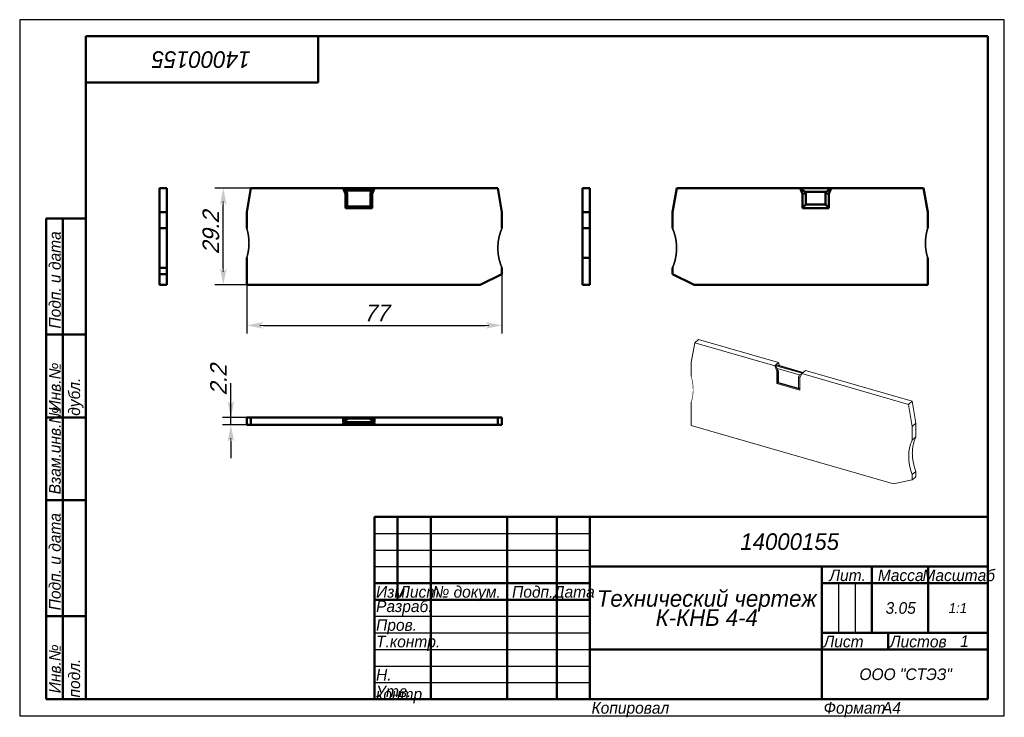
# Model space of a CAD drawing. Header units: millimetres. Extents: x 0 to 297, y 0 to 210.
import ezdxf

# ---------------------------------------------------------------- set-up
doc = ezdxf.new("R2010")
doc.units = ezdxf.units.MM
doc.styles.add('TextStyle_1', font='T-FLEX Type A.TTF', dxfattribs={"oblique": 15, "height": 5})
doc.dimstyles.new('DIM_ST_1', dxfattribs={"dimtxt": 5, "dimasz": 5, "dimexe": 2.5, "dimexo": 0, "dimtad": 1, "dimrnd": 0.01, "dimdsep": 46, "dimtxsty": 'TextStyle_1', "dimblk": 'Arrow_3_C7_Status', "dimcen": 0.09, "dimclrd": 7, "dimclre": 7, "dimclrt": 7, "dimazin": 0, "dimtfac": 1, "dimtdec": 0, "dimtmove": 0, "dimatfit": 0, "dimldrblk": 'NONE', "dimfxl": 1, "dimtvp": 1, "dimtolj": 1, "dimarcsym": 0})
doc.dimstyles.new('DIM_ST_2', dxfattribs={"dimtxt": 5, "dimasz": 5, "dimexe": 2.5, "dimexo": 0, "dimtad": 1, "dimrnd": 0.01, "dimdsep": 46, "dimtxsty": 'TextStyle_1', "dimblk": 'Arrow_3_C7_Status', "dimcen": 0.09, "dimclrd": 7, "dimclre": 7, "dimclrt": 7, "dimazin": 0, "dimtfac": 1, "dimtdec": 0, "dimtmove": 0, "dimatfit": 0, "dimldrblk": 'NONE', "dimfxl": 1, "dimtvp": 1, "dimtolj": 1, "dimarcsym": 0})

# ---------------------------------------------------------------- blocks, each defined once
blk = doc.blocks.new('Arrow_3_C7_Status')
at = {"color": 7, "lineweight": 0, "flags": 128}
blk.add_lwpolyline([(-1, 0), (-0.8, 0)], dxfattribs=at)
at = {"color": 7}
blk.add_solid([(-1, -0.2), (0, 0), (-0.8, 0), (-1, 0.2)], dxfattribs=at)
blk = doc.blocks.new('*D5')
at = {"color": 7, "lineweight": -2}
for p, q in [((145.48, 133.24), (145.48, 115.28)), ((68.48, 129.96), (68.48, 115.28)), ((73.48, 117.78), (140.48, 117.78))]:
    blk.add_line(p, q, dxfattribs=at)
at = {"layer": 'Defpoints', "color": 0}
for p in [(145.48, 133.24), (68.48, 129.96), (145.48, 117.78)]:
    blk.add_point(p, dxfattribs=at)
at = {"color": 7, "lineweight": -2, "xscale": 5, "yscale": 5, "zscale": 5}
for p, rotation in [((68.48, 117.78), 180), ((145.48, 117.78), 360)]:
    blk.add_blockref('Arrow_3_C7_Status', p, dxfattribs=dict(at, rotation=rotation))
blk = doc.blocks.new('_None')
blk = doc.blocks.new('*D6')
at = {"color": 7, "lineweight": -2}
for p, q in [((69.76, 159.16), (58.91, 159.16)), ((61.41, 134.96), (61.41, 154.16)), ((68.48, 129.96), (58.91, 129.96))]:
    blk.add_line(p, q, dxfattribs=at)
at = {"layer": 'Defpoints', "color": 0}
for p in [(61.41, 159.16), (69.76, 159.16), (68.48, 129.96)]:
    blk.add_point(p, dxfattribs=at)
at = {"color": 7, "lineweight": -2, "xscale": 5, "yscale": 5, "zscale": 5}
for p, rotation in [((61.41, 159.16), 90), ((61.41, 129.96), 270)]:
    blk.add_blockref('Arrow_3_C7_Status', p, dxfattribs=dict(at, rotation=rotation))
blk = doc.blocks.new('*D7')
at = {"color": 7, "lineweight": -2}
for p, q in [((63.71, 89.96), (63.71, 100.38)), ((63.71, 94.96), (63.71, 99.96)), ((69.76, 89.96), (61.21, 89.96)), ((63.71, 87.76), (63.71, 89.96)), ((69.76, 87.76), (61.21, 87.76)), ((63.71, 82.76), (63.71, 77.76))]:
    blk.add_line(p, q, dxfattribs=at)
at = {"layer": 'Defpoints', "color": 0}
for p in [(63.71, 89.96), (69.76, 89.96), (69.76, 87.76)]:
    blk.add_point(p, dxfattribs=at)
at = {"color": 7, "lineweight": -2, "xscale": 5, "yscale": 5, "zscale": 5}
for p, rotation in [((63.71, 89.96), 270), ((63.71, 87.76), 90)]:
    blk.add_blockref('Arrow_3_C7_Status', p, dxfattribs=dict(at, rotation=rotation))
blk = doc.blocks.new('_FR1Страница_1')
at = {"color": 7, "lineweight": 25, "flags": 128}
for points in [[(0, 210), (0, 0)], [(297, 210), (0, 210)], [(297, 0), (297, 210)], [(107, 55), (172, 55)], [(107, 50), (172, 50)], [(107, 45), (172, 45)], [(247, 40), (247, 25)], [(252, 40), (252, 25)], [(107, 30), (172, 30)], [(107, 25), (172, 25)], [(107, 20), (172, 20)], [(242, 20), (292, 20)], [(107, 15), (172, 15)], [(107, 10), (172, 10)], [(0, 0), (297, 0)]]:
    blk.add_lwpolyline(points, dxfattribs=at)
at = {"color": 7, "lineweight": 50, "flags": 128}
for points in [[(20, 5), (20, 205)], [(20, 205), (292, 205)], [(90, 191), (90, 205)], [(292, 205), (292, 5)], [(20, 191), (90, 191)], [(8, 5), (8, 150)], [(8, 150), (20, 150)], [(13, 150), (13, 5)], [(8, 115), (20, 115)], [(8, 90), (20, 90)], [(20, 65), (8, 65)], [(107, 5), (107, 60)], [(107, 60), (292, 60)], [(114, 60), (114, 35)], [(124, 60), (124, 5)], [(147, 60), (147, 5)], [(162, 60), (162, 5)], [(172, 60), (172, 5)], [(172, 45), (292, 45)], [(242, 45), (242, 5)], [(257, 45), (257, 25)], [(274, 45), (274, 25)], [(107, 40), (172, 40)], [(242, 40), (292, 40)], [(107, 35), (172, 35)], [(8, 30), (20, 30)], [(242, 25), (292, 25)], [(262, 25), (262, 20)], [(172, 20), (292, 20)], [(20, 5), (8, 5)], [(292, 5), (20, 5)]]:
    blk.add_lwpolyline(points, dxfattribs=at)
at = {"color": 7}
for s, insert, char_height, width, attachment_point, rotation in [('\\pl0.5;{\\fT-FLEX Type A|b0|i1;\\l14000155 \\P}', (55, 198), 5, 72.5, 5, 180), ('\\pl0.5;{\\fT-FLEX Type A|b0|i1;\\l Подп. и дата\\P}', (8.875, 115), 3.5, 36.75, 1, 90), ('\\pl0.5;{\\fT-FLEX Type A|b0|i1;\\l\\P}', (16.5, 132.5), 3.5, 36.75, 5, 90), ('\\pl0.5;{\\fT-FLEX Type A|b0|i1;\\l Инв.№ дубл.\\P}', (8.875, 90), 3.5, 26.75, 1, 90), ('\\pl0.5;{\\fT-FLEX Type A|b0|i1;\\l\\P}', (16.5, 102.5), 3.5, 26.75, 5, 90), ('\\pl0.5;{\\fT-FLEX Type A|b0|i1;\\l Взам.инв.№\\P}', (8.875, 65), 3.5, 26.75, 1, 90), ('\\pl0.5;{\\fT-FLEX Type A|b0|i1;\\l\\P}', (16.5, 77.5), 3.5, 26.75, 5, 90), ('\\pl0.5;{\\fT-FLEX Type A|b0|i1;\\l Подп. и дата\\P}', (8.875, 30), 3.5, 36.75, 1, 90), ('\\pl0.5;{\\fT-FLEX Type A|b0|i1;\\l\\P}', (16.5, 47.5), 3.5, 36.75, 5, 90), ('\\pl0.5;{\\fT-FLEX Type A|b0|i1;\\l Инв.№ подл.\\P}', (8.875, 5), 3.5, 26.75, 1, 90), ('\\pl0.5;{\\fT-FLEX Type A|b0|i1;\\l\\H0.857143x;\\P}', (16.5, 17.5), 3.5, 26.75, 5, 90)]:
    blk.add_mtext(s, dxfattribs=dict(at, insert=insert, char_height=char_height, width=width, attachment_point=attachment_point, rotation=rotation))
for s, insert, char_height, width, attachment_point in [('{\\fT-FLEX Type A|b0|i1;\\l\\P}', (110.5, 59.125), 3.5, 8.75, 2), ('{\\fT-FLEX Type A|b0|i1;\\l\\P}', (114, 59.125), 3.5, 11.75, 1), ('{\\fT-FLEX Type A|b0|i1;\\l \\P}', (124, 59.125), 3.5, 24.75, 1), ('{\\fT-FLEX Type A|b0|i1;\\l\\P}', (162, 59.125), 3.5, 11.75, 1), ('{\\fT-FLEX Type A|b0|i1;\\l\\fT-FLEX Type A|b0|i0;\\P}', (110.5, 54.125), 3.5, 8.75, 2), ('{\\fT-FLEX Type A|b0|i1;\\l\\P}', (114, 54.125), 3.5, 11.75, 1), ('{\\fT-FLEX Type A|b0|i1;\\l \\P}', (124, 54.125), 3.5, 24.75, 1), ('{\\fT-FLEX Type A|b0|i1;\\l\\P}', (162, 54.125), 3.5, 11.75, 1), ('\\pl0.5;{\\fT-FLEX Type A|b0|i1;\\l14000155 \\P}', (232, 52.5), 5, 122.5, 5), ('{\\fT-FLEX Type A|b0|i1;\\l\\P}', (110.5, 49.125), 3.5, 8.75, 2), ('{\\fT-FLEX Type A|b0|i1;\\l\\P}', (114, 49.125), 3.5, 11.75, 1), ('{\\fT-FLEX Type A|b0|i1;\\l \\P}', (124, 49.125), 3.5, 24.75, 1), ('{\\fT-FLEX Type A|b0|i1;\\l\\P}', (162, 49.125), 3.5, 11.75, 1), ('{\\fT-FLEX Type A|b0|i1;\\l \\P}', (110.5, 44.125), 3.5, 8.75, 2), ('{\\fT-FLEX Type A|b0|i1;\\l\\P}', (114, 44.125), 3.5, 11.75, 1), ('{\\fT-FLEX Type A|b0|i1;\\l \\P}', (124, 44.125), 3.5, 24.75, 1), ('{\\fT-FLEX Type A|b0|i1;\\l\\P}', (162, 44.125), 3.5, 11.75, 1), ('\\pl0.5;{\\fT-FLEX Type A|b0|i1;\\lЛит.\\P}', (249.5, 44.125), 3.5, 16.75, 2), ('\\pl0.5;{\\fT-FLEX Type A|b0|i1;\\lМасса\\P}', (265.5, 44.125), 3.5, 18.75, 2), ('\\pl0.5;{\\fT-FLEX Type A|b0|i1;\\lМасштаб\\P}', (283, 44.125), 3.5, 19.75, 2), ('\\pl0.5;{\\fT-FLEX Type A|b0|i1;\\lИзм.\\H0.857143x;\\P}', (107, 39.125), 3.5, 8.75, 1), ('\\pl0.5;{\\fT-FLEX Type A|b0|i1;\\lЛист\\fT-FLEX Type A|b0|i0;\\H0.857143x;\\P}', (114, 39.125), 3.5, 11.75, 1), ('\\pl0.5;{\\fT-FLEX Type A|b0|i1;\\l№ докум.\\P}', (124, 39.125), 3.5, 24.75, 1), ('\\pl0.5;{\\fT-FLEX Type A|b0|i1;\\lПодп.\\P}', (154.5, 39.125), 3.5, 16.75, 2), ('\\pl0.5;{\\fT-FLEX Type A|b0|i1;\\lДата\\fT-FLEX Type A|b0|i0;\\H0.857143x;\\P}', (167, 39.125), 3.5, 11.75, 2), ('\\pl0.5;{\\fT-FLEX Type A|b0|i1;\\lРазраб.\\P}', (107, 32.5), 3.5, 18.75, 4), ('\\pl0.5;{\\fT-FLEX Type A|b0|i1;\\l\\P}', (124, 34.125), 3.5, 24.75, 1), ('\\pl0.5;{\\fT-FLEX Type A|b0|i1;\\l\\H0.857143x;\\P}', (162, 34.125), 3.5, 11.75, 1), ('\\pl0.5;{\\fT-FLEX Type A|b0|i1;\\l3.05\\P}', (265.5, 32.5), 3.5, 18.75, 5), ('{\\fT-FLEX Type A|b0|i1;\\l1:1\\P}', (283, 32.5), 3, 19.5, 5), ('\\pl0.5;{\\fT-FLEX Type A|b0|i1;\\l\\P}', (244.5, 32.5), 3.5, 6.75, 5), ('\\pl0.5;{\\fT-FLEX Type A|b0|i1;\\l\\P}', (249.5, 32.5), 3.5, 6.75, 5), ('\\pl0.5;{\\fT-FLEX Type A|b0|i1;\\l\\P}', (254.5, 32.5), 3.5, 6.75, 5), ('\\pl0.5;{\\fT-FLEX Type A|b0|i1;\\l\\H0.857143x;\\P}', (283, 32.5), 3.5, 19.75, 5), ('\\pl0.5;{\\fT-FLEX Type A|b0|i1;\\lПров.\\P}', (107, 29.125), 3.5, 18.75, 1), ('\\pl0.5;{\\fT-FLEX Type A|b0|i1;\\l\\P}', (124, 29.125), 3.5, 24.75, 1), ('\\pl0.5;{\\fT-FLEX Type A|b0|i1;\\l\\P}', (162, 29.125), 3.5, 11.75, 1), ('\\pl0.5;{\\fT-FLEX Type A|b0|i1;\\lТ.контр.\\P}', (107, 24.125), 3.5, 18.75, 1), ('\\pl0.5;{\\fT-FLEX Type A|b0|i1;\\l\\P}', (124, 24.125), 3.5, 24.75, 1), ('\\pl0.5;{\\fT-FLEX Type A|b0|i1;\\l\\H0.857143x;\\P}', (162, 24.125), 3.5, 11.75, 1), ('\\pl0.5;{\\fT-FLEX Type A|b0|i1;\\lЛист\\P}', (242, 24.125), 3.5, 11.75, 1), ('\\pl0.5;{\\fT-FLEX Type A|b0|i1;\\l\\H0.857143x;\\P}', (257, 24.125), 3.5, 11.75, 2), ('\\pl0.5;{\\fT-FLEX Type A|b0|i1;\\lЛистов\\P}', (262, 24.125), 3.5, 17.75, 1), ('{\\fT-FLEX Type A|b0|i1;\\l1\\P}', (285, 22.5), 3.5, 15.75, 5), ('\\pl0.5;{\\fT-FLEX Type A|b0|i1;\\l\\H0.857143x;\\P}', (285, 24.125), 3.5, 15.75, 2), ('{\\fT-FLEX Type A|b0|i1;\\l\\P}', (257, 22.5), 3.5, 11.75, 5), ('\\pl0.5;{\\fT-FLEX Type A|b0|i1;\\l\\P}', (107, 19.125), 3.5, 18.75, 1), ('\\pl0.5;{\\fT-FLEX Type A|b0|i1;\\l\\P}', (124, 19.125), 3.5, 24.75, 1), ('\\pl0.5;{\\fT-FLEX Type A|b0|i1;\\l\\P}', (162, 19.125), 3.5, 11.75, 1), ('{\\fT-FLEX Type A|b0|i1;\\l}', (207, 20), 3, 71.5, 5), ('\\pl0.5;{\\fT-FLEX Type A|b0|i1;\\lН. контр.\\P}', (107, 14.125), 3.5, 18.75, 1), ('\\pl0.5;{\\fT-FLEX Type A|b0|i1;\\l\\P}', (124, 14.125), 3.5, 24.75, 1), ('\\pl0.5;{\\fT-FLEX Type A|b0|i1;\\l\\H0.857143x;\\P}', (162, 14.125), 3.5, 11.75, 1), ('\\pl0.6;{\\fT-FLEX Type A|b0|i1;\\l \\P}', (207, 12.5), 3.5, 71.75, 5), ('\\pl0.5;{\\fT-FLEX Type A|b0|i1;\\lООО "СТЭЗ"\\P}', (267, 12.5), 3.5, 51.75, 5), ('\\pl0.5;{\\fT-FLEX Type A|b0|i1;\\lУтв.\\P}', (107, 9.125), 3.5, 18.75, 1), ('\\pl0.5;{\\fT-FLEX Type A|b0|i1;\\l\\P}', (124, 9.125), 3.5, 24.75, 1), ('\\pl0.5;{\\fT-FLEX Type A|b0|i1;\\l\\H0.857143x;\\P}', (162, 9.125), 3.5, 11.75, 1), ('\\pl0.5;{\\fT-FLEX Type A|b0|i1;\\lКопировал\\P}', (172, 4.125), 3.5, 23.566, 1), ('\\pl0.5;{\\fT-FLEX Type A|b0|i1;\\l\\P}', (193.816, 4.125), 3.5, 40.967, 1), ('\\pl0.5;{\\fT-FLEX Type A|b0|i1;\\lФормат\\P}', (242, 4.125), 3.5, 18.675, 1), ('\\pl0.5;{\\fT-FLEX Type A|b0|i1;\\l\\P}', (258.925, 4.125), 3.5, 9.825, 1), ('{\\fT-FLEX Type A|b0|i1;\\lA4\\P}', (262.962, 4.125), 3.5, 9.825, 2)]:
    blk.add_mtext(s, dxfattribs=dict(at, insert=insert, char_height=char_height, width=width, attachment_point=attachment_point))
at = {"color": 7, "insert": (207, 32.5), "char_height": 5, "width": 72.5, "attachment_point": 5, "line_spacing_factor": 0.692771}
blk.add_mtext('\\pl0.5;{\\fT-FLEX Type A|b0|i1;\\lТехнический чертеж\\PК-КНБ 4-4\\P}', dxfattribs=at)
blk = doc.blocks.new('Страница_1')
at = {"color": 7, "lineweight": 50, "flags": 128}
for points in [[(42.208, 159.159), (42.208, 151.896)], [(44.408, 159.159), (42.208, 159.159)], [(44.408, 159.159), (44.408, 151.896)], [(68.481, 151.896), (69.761, 159.159)], [(97.562, 159.159), (69.761, 159.159)], [(97.562, 159.159), (98.281, 157.459)], [(106.999, 159.159), (97.562, 159.159)], [(97.664, 158.918), (106.897, 158.918)], [(98.418, 158.418), (97.664, 158.918)], [(98.781, 157.56), (98.281, 157.459)], [(98.281, 157.459), (98.281, 153.159)], [(98.418, 158.418), (98.781, 157.56)], [(106.143, 158.418), (98.418, 158.418)], [(98.781, 153.659), (98.781, 157.56)], [(105.781, 157.56), (106.143, 158.418)], [(105.781, 153.659), (105.781, 157.56)], [(106.281, 157.459), (105.781, 157.56)], [(106.897, 158.918), (106.143, 158.418)], [(106.281, 157.459), (106.999, 159.159)], [(106.281, 153.159), (106.281, 157.459)], [(144.2, 159.159), (106.999, 159.159)], [(144.2, 159.159), (145.481, 151.896)], [(169.766, 159.159), (171.966, 159.159)], [(169.766, 151.896), (169.766, 159.159)], [(171.966, 151.896), (171.966, 159.159)], [(198.182, 159.159), (196.902, 151.896)], [(198.182, 159.159), (235.383, 159.159)], [(235.383, 159.159), (236.967, 158.109)], [(235.383, 159.159), (244.82, 159.159)], [(236.102, 157.459), (235.383, 159.159)], [(237.152, 157.672), (236.102, 157.459)], [(236.102, 153.159), (236.102, 157.459)], [(237.152, 157.672), (236.967, 158.109)], [(236.967, 158.109), (243.237, 158.109)], [(237.152, 154.209), (237.152, 157.672)], [(243.237, 158.109), (243.052, 157.672)], [(244.102, 157.459), (243.052, 157.672)], [(243.052, 157.672), (243.052, 154.209)], [(244.82, 159.159), (243.237, 158.109)], [(244.82, 159.159), (244.102, 157.459)], [(244.102, 157.459), (244.102, 153.159)], [(244.82, 159.159), (272.621, 159.159)], [(273.902, 151.896), (272.621, 159.159)], [(44.408, 151.896), (42.208, 151.896)], [(42.208, 147.109), (42.208, 151.896)], [(44.408, 147.109), (44.408, 151.896)], [(68.481, 147.109), (68.481, 151.896)], [(98.781, 153.659), (98.281, 153.159)], [(98.281, 153.159), (106.281, 153.159)], [(105.781, 153.659), (98.781, 153.659)], [(105.781, 153.659), (106.281, 153.159)], [(145.481, 147.109), (145.481, 151.896)], [(169.766, 147.109), (169.766, 151.896)], [(169.766, 151.896), (171.966, 151.896)], [(171.966, 147.109), (171.966, 151.896)], [(196.902, 147.109), (196.902, 151.896)], [(236.102, 153.159), (237.152, 154.209)], [(244.102, 153.159), (236.102, 153.159)], [(243.052, 154.209), (237.152, 154.209)], [(243.052, 154.209), (244.102, 153.159)], [(273.902, 147.109), (273.902, 151.896)], [(42.208, 147.109), (42.208, 135.109)], [(44.408, 147.109), (42.208, 147.109)], [(44.408, 147.109), (44.408, 135.109)], [(169.766, 147.109), (171.966, 147.109)], [(169.766, 142.609), (169.766, 147.109)], [(171.966, 142.609), (171.966, 147.109)], [(42.208, 143.658), (42.208, 143.658)], [(169.766, 138.109), (169.766, 142.609)], [(171.966, 144.948), (171.966, 145.131)], [(171.966, 144.545), (171.966, 144.601)], [(171.966, 138.109), (171.966, 142.609)], [(68.481, 129.959), (68.481, 138.109)], [(169.766, 129.959), (169.766, 138.109)], [(169.766, 138.109), (171.966, 138.109)], [(171.966, 129.959), (171.966, 138.109)], [(273.902, 129.959), (273.902, 138.109)], [(42.208, 133.245), (42.208, 135.109)], [(44.408, 135.109), (42.208, 135.109)], [(44.408, 133.245), (44.408, 135.109)], [(145.481, 133.245), (145.481, 135.109)], [(196.902, 133.245), (196.902, 135.109)], [(42.208, 129.959), (42.208, 133.245)], [(44.408, 133.245), (42.208, 133.245)], [(44.408, 129.959), (44.408, 133.245)], [(138.888, 129.959), (145.481, 133.245)], [(203.494, 129.959), (196.902, 133.245)], [(44.408, 129.959), (42.208, 129.959)], [(138.888, 129.959), (68.481, 129.959)], [(171.966, 129.959), (169.766, 129.959)], [(203.494, 129.959), (273.902, 129.959)], [(68.481, 89.959), (68.481, 87.759)], [(68.481, 89.959), (69.761, 89.959)], [(97.562, 89.959), (69.761, 89.959)], [(69.761, 89.959), (69.761, 87.759)], [(97.562, 89.959), (98.281, 89.959)], [(97.562, 88.609), (97.562, 89.959)], [(97.562, 88.609), (99.146, 89.659)], [(98.281, 89.959), (106.281, 89.959)], [(98.281, 89.085), (98.281, 89.959)], [(105.415, 89.659), (99.146, 89.659)], [(106.999, 88.609), (105.415, 89.659)], [(106.281, 89.959), (106.999, 89.959)], [(106.281, 89.085), (106.281, 89.959)], [(144.2, 89.959), (106.999, 89.959)], [(106.999, 89.959), (106.999, 88.609)], [(144.2, 89.959), (144.2, 87.759)], [(144.2, 89.959), (145.481, 89.959)], [(145.481, 89.959), (145.481, 87.759)], [(68.481, 87.759), (69.761, 87.759)], [(97.562, 87.759), (69.761, 87.759)], [(106.999, 88.609), (97.562, 88.609)], [(106.999, 88.359), (97.562, 88.359)], [(97.562, 87.759), (97.562, 88.359)], [(97.562, 87.759), (98.281, 87.759)], [(98.418, 87.859), (97.664, 88.359)], [(98.281, 87.759), (98.281, 87.95)], [(98.281, 87.759), (106.281, 87.759)], [(106.143, 87.859), (98.418, 87.859)], [(106.897, 88.359), (106.143, 87.859)], [(106.281, 87.759), (106.281, 87.95)], [(106.281, 87.759), (106.999, 87.759)], [(106.999, 88.359), (106.999, 87.759)], [(144.2, 87.759), (106.999, 87.759)], [(144.2, 87.759), (145.481, 87.759)]]:
    blk.add_lwpolyline(points, dxfattribs=at)
at = {"color": 7, "linetype": 'Continuous', "lineweight": 50, "const_width": 0.5}
for points in [[(69.172, 142.609, 0.0763208), (68.481, 147.109, 0.0763208)], [(145.481, 147.109, 0.2087122), (145.481, 135.109, 0.2087122)], [(196.902, 135.109, 0.2087122), (196.902, 147.109, 0.2087122)], [(273.902, 147.109, 0.0763208), (273.211, 142.609, 0.0763208)], [(68.481, 138.109, 0.0763208), (69.172, 142.609, 0.0763208)], [(273.211, 142.609, 0.0763208), (273.902, 138.109, 0.0763208)]]:
    blk.add_lwpolyline(points, format="xyb", dxfattribs=at)
at = {"color": 7, "lineweight": 18, "flags": 128}
for points in [[(204.764, 113.483), (203.664, 112.531)], [(228.84, 106.533), (204.764, 113.483)], [(202.554, 106.561), (203.664, 112.531)], [(227.74, 105.58), (203.664, 112.531)], [(202.554, 102.415), (202.554, 106.561)], [(227.74, 105.58), (228.04, 105.84)], [(227.74, 105.58), (228.362, 103.929)], [(228.04, 105.84), (228.128, 105.606)], [(236.212, 103.481), (228.04, 105.84)], [(228.531, 104.768), (228.128, 105.606)], [(228.128, 105.606), (228.662, 104.188)], [(228.128, 105.606), (236.032, 103.325)], [(228.165, 105.948), (228.84, 106.533)], [(236.337, 103.589), (228.165, 105.948)], [(228.362, 103.929), (228.662, 104.188)], [(228.531, 104.768), (228.845, 103.935)], [(235.221, 102.837), (228.531, 104.768)], [(228.662, 104.188), (228.662, 100.464)], [(228.845, 103.935), (228.662, 104.188)], [(228.84, 106.533), (229.169, 105.659)], [(237.012, 104.174), (236.337, 103.589)], [(269.229, 94.874), (237.012, 104.174)], [(228.362, 103.929), (228.362, 100.205)], [(228.845, 100.556), (228.845, 103.935)], [(234.907, 102.185), (235.221, 102.837)], [(235.415, 102.187), (234.907, 102.185)], [(234.907, 98.806), (234.907, 102.185)], [(235.892, 103.18), (235.221, 102.837)], [(235.29, 101.929), (235.912, 103.221)], [(235.29, 98.205), (235.29, 101.929)], [(236.212, 103.481), (235.912, 103.221)], [(268.129, 93.921), (235.912, 103.221)], [(228.362, 100.205), (228.662, 100.464)], [(228.362, 100.205), (235.29, 98.205)], [(228.845, 100.556), (228.662, 100.464)], [(228.662, 100.464), (235.29, 98.551)], [(234.907, 98.806), (228.845, 100.556)], [(234.907, 98.806), (235.29, 98.614)], [(202.554, 87.563), (202.554, 94.621)], [(269.229, 94.874), (268.129, 93.921)], [(268.129, 93.921), (269.238, 87.311)], [(269.229, 94.874), (270.338, 88.264)], [(263.529, 69.961), (202.554, 87.563)], [(270.338, 88.264), (269.238, 87.311)], [(269.238, 83.165), (269.238, 87.311)], [(270.338, 84.118), (270.338, 88.264)], [(269.238, 83.165), (269.122, 82.923), (269.012, 82.677), (268.908, 82.426), (268.811, 82.171), (268.72, 81.912), (268.637, 81.653), (268.561, 81.391), (268.491, 81.126), (268.428, 80.857), (268.37, 80.58), (268.319, 80.3), (268.275, 80.016), (268.238, 79.73), (268.207, 79.441), (268.184, 79.155), (268.167, 78.866), (268.157, 78.575), (268.154, 78.282), (268.157, 77.982), (268.168, 77.68), (268.185, 77.376), (268.209, 77.07), (268.24, 76.764), (268.277, 76.461), (268.321, 76.158), (268.371, 75.854), (268.428, 75.549), (268.492, 75.238), (268.564, 74.927), (268.642, 74.615), (268.726, 74.304), (268.817, 73.992), (268.913, 73.687), (269.015, 73.381), (269.124, 73.077), (269.238, 72.773)], [(270.338, 84.118), (269.238, 83.165)], [(270.338, 84.118), (270.222, 83.876), (270.112, 83.629), (270.008, 83.378), (269.911, 83.123), (269.82, 82.864), (269.737, 82.606), (269.661, 82.344), (269.591, 82.079), (269.528, 81.81), (269.47, 81.533), (269.419, 81.252), (269.375, 80.969), (269.338, 80.683), (269.307, 80.394), (269.284, 80.107), (269.267, 79.819), (269.257, 79.528), (269.254, 79.235), (269.257, 78.934), (269.268, 78.632), (269.285, 78.328), (269.309, 78.023), (269.34, 77.716), (269.377, 77.414), (269.421, 77.111), (269.471, 76.806), (269.528, 76.502), (269.592, 76.191), (269.664, 75.879), (269.742, 75.568), (269.826, 75.256), (269.917, 74.945), (270.013, 74.639), (270.115, 74.334), (270.224, 74.029), (270.338, 73.726)], [(270.338, 73.726), (269.238, 72.773)], [(269.238, 71.159), (269.238, 72.773)], [(270.338, 72.111), (269.238, 71.159)], [(270.338, 72.111), (270.338, 73.726)], [(263.529, 69.961), (269.238, 71.159)]]:
    blk.add_lwpolyline(points, dxfattribs=at)
at = {"color": 7, "linetype": 'Continuous', "lineweight": 18, "const_width": 0.18}
for points in [[(203.153, 98.345, 0.0701048), (202.554, 102.415, 0.0701048)], [(202.554, 94.621, 0.083374), (203.153, 98.345, 0.083374)]]:
    blk.add_lwpolyline(points, format="xyb", dxfattribs=at)
blk.add_blockref('_FR1Страница_1', (0, 0))
at = {"color": 7, "style": 'TextStyle_1', "oblique": 15}
for s, p in [('29.2', (60.161, 139.201)), ('2.2', (62.461, 96.629))]:
    blk.add_text(s, height=5, rotation=90, dxfattribs=at).set_placement(p)
blk.add_text('77', height=5, dxfattribs=at).set_placement((103.766, 119.029))
for base, p1, p2, picture, middle in [((61.411, 159.159), (68.481, 129.959), (69.761, 159.159), '*D6', (61.411, 144.559)), ((63.711, 89.959), (69.761, 87.759), (69.761, 89.959), '*D7', (63.711, 100.379))]:
    dim = blk.add_linear_dim(base=base, p1=p1, p2=p2, angle=90, text=' ', dimstyle='DIM_ST_2')
    dim.commit()
    dim.dimension.update_dxf_attribs({"geometry": picture, "text_midpoint": middle, "dimtype": 160})
dim = blk.add_linear_dim(base=(145.481, 117.779), p1=(68.481, 129.959), p2=(145.481, 133.245), text=' ', dimstyle='DIM_ST_1')
dim.commit()
dim.dimension.update_dxf_attribs({"geometry": '*D5', "text_midpoint": (106.981, 117.779), "dimtype": 160})

msp = doc.modelspace()

# ---------------------------------------------------------------- block references
msp.add_blockref('Страница_1', (0, 0))

doc.saveas('drawing.dxf')
